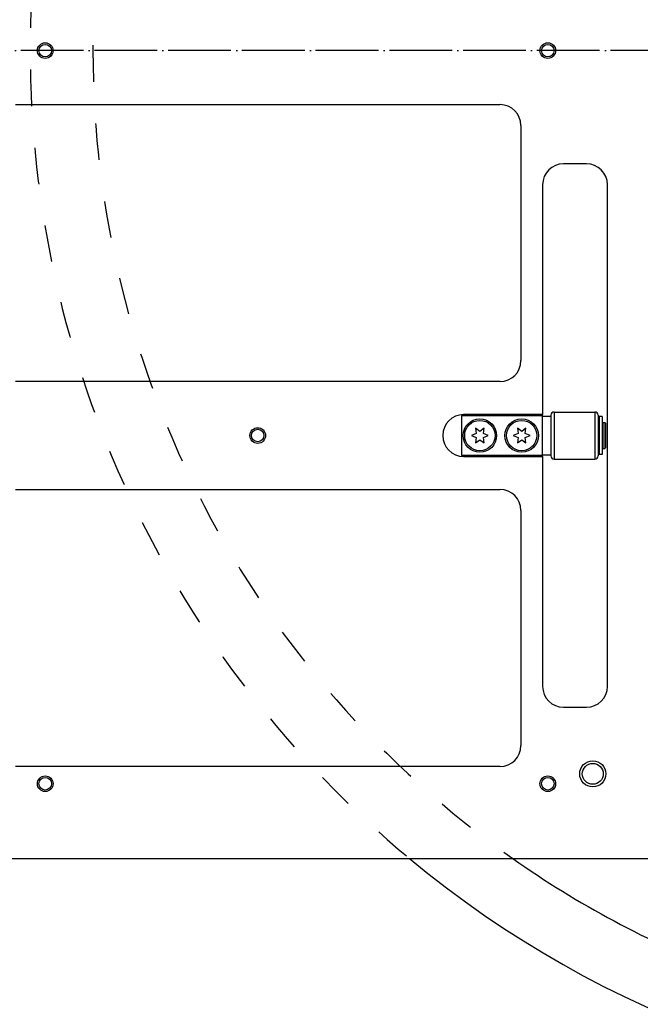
# Model space of a CAD drawing. Extents: x -1765 to 4890, y -3431 to 1272.
# Tile 75 of 189: x 777 to 896, y -1904 to -1716. Entities that reach past the tile are written whole.
import ezdxf

# ---------------------------------------------------------------- set-up
doc = ezdxf.new("R2010")
doc.units = 0
doc.linetypes.add('DASHED', pattern=[15, 7, -8])
doc.linetypes.add('DOT_CENTER', pattern=[14, 12, -1, 0, -1])
doc.layers.get('0').update_dxf_attribs({"linetype": 'CONTINUOUS'})
for name, color, linetype in [('1', 7, 'CONTINUOUS'), ('16', 7, 'CONTINUOUS'), ('DIMPROHIDE', 7, 'CONTINUOUS')]:
    doc.layers.add(name, color=color, linetype=linetype)

# ---------------------------------------------------------------- blocks, each defined once
blk = doc.blocks.new('HEADPLATE_TEL', base_point=(614, -2216.07))
at = {"layer": '16', "color": 1, "linetype": 'DOT_CENTER'}
blk.add_line((1212.2, -1721.88), (620.8, -1721.88), dxfattribs=at)
at = {"layer": 'DIMPROHIDE', "color": 7, "linetype": 'DASHED'}
for radius, start, end in [(201, 129.722, -129.722), (189, 125.116, -125.116)]:
    blk.add_arc((980, -1721.88), radius, start, end, dxfattribs=at)
at = {"layer": 'DIMPROHIDE', "color": 7, "linetype": 'CONTINUOUS'}
for radius, start, end in [(201, -129.722, -50.278), (189, -125.116, -111.2958)]:
    blk.add_arc((980, -1721.88), radius, start, end, dxfattribs=at)
blk = doc.blocks.new('DUT_BOARD__533', base_point=(1187.82, -1437.57))
at = {"color": 1, "linetype": 'CONTINUOUS'}
for p, q in [((776.18, -1732.21), (868.86, -1732.21)), ((872.86, -1736.21), (872.86, -1781.21)), ((868.86, -1785.21), (776.18, -1785.21)), ((776.18, -1805.87), (868.86, -1805.87)), ((872.86, -1809.87), (872.86, -1854.87)), ((868.86, -1858.87), (776.18, -1858.87))]:
    blk.add_line(p, q, dxfattribs=at)
for centre, start, end in [((868.86, -1736.21), 0, 90), ((868.86, -1781.21), -90, 0), ((868.86, -1809.87), 0, 90), ((868.86, -1854.87), -90, 0)]:
    blk.add_arc(centre, 4, start, end, dxfattribs=at)
blk = doc.blocks.new('BEARING_HK0509__550', base_point=(887.6, -1791.04))
at = {"color": 1, "linetype": 'CONTINUOUS'}
for p, q in [((878.6, -1791.64), (878.6, -1791.84)), ((879.2, -1791.04), (887, -1791.04)), ((879.2, -1791.04), (879.2, -1800.04)), ((887, -1791.04), (887, -1800.04)), ((887.6, -1791.64), (887.6, -1799.44)), ((878.6, -1791.84), (878.6, -1793.04)), ((878.6, -1793.04), (878.6, -1798.04)), ((878.6, -1798.04), (878.6, -1799.24)), ((878.6, -1799.24), (878.6, -1799.44)), ((879.2, -1800.04), (887, -1800.04))]:
    blk.add_line(p, q, dxfattribs=at)
for centre, start, end in [((879.2, -1791.64), 90, 180), ((887, -1791.64), 0, 90), ((879.2, -1799.44), 180, -90), ((887, -1799.44), -90, 0)]:
    blk.add_arc(centre, 0.6, start, end, dxfattribs=at)
blk = doc.blocks.new('23796-0S111__551', base_point=(889.1, -1791.74))
at = {"color": 1, "linetype": 'CONTINUOUS'}
for p, q in [((861.5, -1791.74), (861.5, -1799.34)), ((877, -1791.74), (861.5, -1791.74)), ((877, -1791.84), (877, -1791.74)), ((877, -1799.24), (877, -1791.84)), ((877, -1791.84), (878.6, -1791.84)), ((878.6, -1791.84), (878.6, -1793.04)), ((878.6, -1793.04), (878.6, -1798.04)), ((887.6, -1793.04), (887.8, -1793.04)), ((887.8, -1793.04), (887.8, -1793.94)), ((888.5, -1793.04), (888.9, -1793.04)), ((888.5, -1793.04), (888.5, -1793.94)), ((889.1, -1793.24), (888.9, -1793.04)), ((888.9, -1793.04), (888.9, -1795.54)), ((889.1, -1797.84), (889.1, -1793.24)), ((887.8, -1793.94), (887.8, -1795.54)), ((887.8, -1795.54), (887.8, -1797.14)), ((888.5, -1793.94), (888.4, -1793.94)), ((888.5, -1793.94), (888.5, -1795.54)), ((888.5, -1795.54), (888.5, -1797.14)), ((888.9, -1795.54), (888.9, -1798.04)), ((887.8, -1797.14), (887.8, -1798.04)), ((888.5, -1797.14), (888.4, -1797.14)), ((888.5, -1797.14), (888.5, -1798.04)), ((877, -1799.34), (861.5, -1799.34)), ((877, -1799.34), (877, -1799.24)), ((877, -1799.24), (878.6, -1799.24)), ((878.6, -1798.04), (878.6, -1799.24)), ((887.6, -1798.04), (887.8, -1798.04)), ((888.5, -1798.04), (888.9, -1798.04)), ((889.1, -1797.84), (888.9, -1798.04))]:
    blk.add_line(p, q, dxfattribs=at)
for centre in [(865, -1795.54), (873, -1795.54)]:
    blk.add_circle(centre, 3.2, dxfattribs=at)
blk = doc.blocks.new('WASHER1__552', base_point=(888.4, -1791.89))
at = {"color": 1, "linetype": 'CONTINUOUS'}
for p, q in [((887.8, -1791.89), (887.8, -1793.04)), ((888.4, -1791.89), (887.8, -1791.89)), ((887.8, -1793.04), (887.8, -1793.94)), ((888.4, -1791.89), (888.4, -1799.19)), ((887.8, -1793.94), (887.8, -1795.54)), ((887.8, -1795.54), (887.8, -1797.14)), ((887.8, -1797.14), (887.8, -1798.04)), ((887.8, -1798.04), (887.8, -1799.19)), ((888.4, -1799.19), (887.8, -1799.19))]:
    blk.add_line(p, q, dxfattribs=at)
blk = doc.blocks.new('BEARING_ASSY2_2__553', base_point=(889.1, -1791.04))
for name, p in [('23796-0S111__551', (889.1, -1791.74)), ('BEARING_HK0509__550', (887.6, -1791.04)), ('WASHER1__552', (888.4, -1791.89))]:
    blk.add_blockref(name, p)
blk = doc.blocks.new('BEARINGS__566', base_point=(1230.3, -1469.57))
blk.add_blockref('BEARING_ASSY2_2__553', (889.1, -1791.04))
blk = doc.blocks.new('0515-2034_M3X12_13__579', base_point=(1089.9, -1645.32))
at = {"color": 1, "linetype": 'CONTINUOUS'}
for p, q in [((1086.31, -1647.82), (1085.4, -1648.22)), ((1085.4, -1648.22), (1086.31, -1648.62)), ((1086.2, -1646.83), (1086.31, -1647.82)), ((1087, -1647.42), (1086.2, -1646.83)), ((1086.31, -1648.62), (1086.2, -1649.6)), ((1087.8, -1646.83), (1087, -1647.42)), ((1087.69, -1647.82), (1087.8, -1646.83)), ((1088.6, -1648.22), (1087.69, -1647.82)), ((1087.69, -1648.62), (1088.6, -1648.22)), ((1087.8, -1649.6), (1087.69, -1648.62)), ((1086.2, -1649.6), (1087, -1649.02)), ((1087, -1649.02), (1087.8, -1649.6))]:
    blk.add_line(p, q, dxfattribs=at)
blk.add_circle((1087, -1648.22), 2.9, dxfattribs=at)
blk = doc.blocks.new('0515-2034_M3X12_10__580', base_point=(1097.9, -1645.32))
at = {"color": 1, "linetype": 'CONTINUOUS'}
for p, q in [((1094.31, -1647.82), (1093.4, -1648.22)), ((1093.4, -1648.22), (1094.31, -1648.62)), ((1094.2, -1646.83), (1094.31, -1647.82)), ((1095, -1647.42), (1094.2, -1646.83)), ((1094.31, -1648.62), (1094.2, -1649.6)), ((1095.8, -1646.83), (1095, -1647.42)), ((1095.69, -1647.82), (1095.8, -1646.83)), ((1096.6, -1648.22), (1095.69, -1647.82)), ((1095.69, -1648.62), (1096.6, -1648.22)), ((1095.8, -1649.6), (1095.69, -1648.62)), ((1094.2, -1649.6), (1095, -1649.02)), ((1095, -1649.02), (1095.8, -1649.6))]:
    blk.add_line(p, q, dxfattribs=at)
blk.add_circle((1095, -1648.22), 2.9, dxfattribs=at)
blk = doc.blocks.new('0515-2034_M3X12_2__581', base_point=(867.9, -1645.32))
at = {"color": 1, "linetype": 'CONTINUOUS'}
for p, q in [((864.31, -1647.82), (863.4, -1648.22)), ((863.4, -1648.22), (864.31, -1648.62)), ((864.2, -1646.83), (864.31, -1647.82)), ((865, -1647.42), (864.2, -1646.83)), ((864.31, -1648.62), (864.2, -1649.6)), ((865.8, -1646.83), (865, -1647.42)), ((865.69, -1647.82), (865.8, -1646.83)), ((866.6, -1648.22), (865.69, -1647.82)), ((865.69, -1648.62), (866.6, -1648.22)), ((865.8, -1649.6), (865.69, -1648.62)), ((864.2, -1649.6), (865, -1649.02)), ((865, -1649.02), (865.8, -1649.6))]:
    blk.add_line(p, q, dxfattribs=at)
blk.add_circle((865, -1648.22), 2.9, dxfattribs=at)
blk = doc.blocks.new('0515-2034_M3X12_3__582', base_point=(875.9, -1645.32))
at = {"color": 1, "linetype": 'CONTINUOUS'}
for p, q in [((872.31, -1647.82), (871.4, -1648.22)), ((871.4, -1648.22), (872.31, -1648.62)), ((872.2, -1646.83), (872.31, -1647.82)), ((873, -1647.42), (872.2, -1646.83)), ((872.31, -1648.62), (872.2, -1649.6)), ((873.8, -1646.83), (873, -1647.42)), ((873.69, -1647.82), (873.8, -1646.83)), ((874.6, -1648.22), (873.69, -1647.82)), ((873.69, -1648.62), (874.6, -1648.22)), ((873.8, -1649.6), (873.69, -1648.62)), ((872.2, -1649.6), (873, -1649.02)), ((873, -1649.02), (873.8, -1649.6))]:
    blk.add_line(p, q, dxfattribs=at)
blk.add_circle((873, -1648.22), 2.9, dxfattribs=at)
blk = doc.blocks.new('0515-2034_M3X12_3__583', base_point=(875.9, -1792.64))
at = {"color": 1, "linetype": 'CONTINUOUS'}
for p, q in [((872.31, -1795.14), (871.4, -1795.54)), ((871.4, -1795.54), (872.31, -1795.94)), ((872.2, -1794.15), (872.31, -1795.14)), ((873, -1794.74), (872.2, -1794.15)), ((873.8, -1794.15), (873, -1794.74)), ((873.69, -1795.14), (873.8, -1794.15)), ((874.6, -1795.54), (873.69, -1795.14)), ((873.69, -1795.94), (874.6, -1795.54)), ((872.31, -1795.94), (872.2, -1796.92)), ((872.2, -1796.92), (873, -1796.34)), ((873, -1796.34), (873.8, -1796.92)), ((873.8, -1796.92), (873.69, -1795.94))]:
    blk.add_line(p, q, dxfattribs=at)
blk.add_circle((873, -1795.54), 2.9, dxfattribs=at)
blk = doc.blocks.new('0515-2034_M3X12_8__584', base_point=(1097.9, -1792.64))
at = {"color": 1, "linetype": 'CONTINUOUS'}
for p, q in [((1094.31, -1795.14), (1093.4, -1795.54)), ((1093.4, -1795.54), (1094.31, -1795.94)), ((1094.2, -1794.15), (1094.31, -1795.14)), ((1095, -1794.74), (1094.2, -1794.15)), ((1095.8, -1794.15), (1095, -1794.74)), ((1095.69, -1795.14), (1095.8, -1794.15)), ((1096.6, -1795.54), (1095.69, -1795.14)), ((1095.69, -1795.94), (1096.6, -1795.54)), ((1094.31, -1795.94), (1094.2, -1796.92)), ((1094.2, -1796.92), (1095, -1796.34)), ((1095, -1796.34), (1095.8, -1796.92)), ((1095.8, -1796.92), (1095.69, -1795.94))]:
    blk.add_line(p, q, dxfattribs=at)
blk.add_circle((1095, -1795.54), 2.9, dxfattribs=at)
blk = doc.blocks.new('0515-2034_M3X12_9__585', base_point=(1089.9, -1792.64))
at = {"color": 1, "linetype": 'CONTINUOUS'}
for p, q in [((1086.31, -1795.14), (1085.4, -1795.54)), ((1085.4, -1795.54), (1086.31, -1795.94)), ((1086.2, -1794.15), (1086.31, -1795.14)), ((1087, -1794.74), (1086.2, -1794.15)), ((1087.8, -1794.15), (1087, -1794.74)), ((1087.69, -1795.14), (1087.8, -1794.15)), ((1088.6, -1795.54), (1087.69, -1795.14)), ((1087.69, -1795.94), (1088.6, -1795.54)), ((1086.31, -1795.94), (1086.2, -1796.92)), ((1086.2, -1796.92), (1087, -1796.34)), ((1087, -1796.34), (1087.8, -1796.92)), ((1087.8, -1796.92), (1087.69, -1795.94))]:
    blk.add_line(p, q, dxfattribs=at)
blk.add_circle((1087, -1795.54), 2.9, dxfattribs=at)
blk = doc.blocks.new('0515-2034_M3X12_2__586', base_point=(867.9, -1792.64))
at = {"color": 1, "linetype": 'CONTINUOUS'}
for p, q in [((864.31, -1795.14), (863.4, -1795.54)), ((863.4, -1795.54), (864.31, -1795.94)), ((864.2, -1794.15), (864.31, -1795.14)), ((865, -1794.74), (864.2, -1794.15)), ((865.8, -1794.15), (865, -1794.74)), ((865.69, -1795.14), (865.8, -1794.15)), ((866.6, -1795.54), (865.69, -1795.14)), ((865.69, -1795.94), (866.6, -1795.54)), ((864.31, -1795.94), (864.2, -1796.92)), ((864.2, -1796.92), (865, -1796.34)), ((865, -1796.34), (865.8, -1796.92)), ((865.8, -1796.92), (865.69, -1795.94))]:
    blk.add_line(p, q, dxfattribs=at)
blk.add_circle((865, -1795.54), 2.9, dxfattribs=at)
blk = doc.blocks.new('SCREWSET_STIFFENER__587', base_point=(1097.9, -1498))
for name, p in [('0515-2034_M3X12_2__581', (867.9, -1645.32)), ('0515-2034_M3X12_3__582', (875.9, -1645.32)), ('0515-2034_M3X12_13__579', (1089.9, -1645.32)), ('0515-2034_M3X12_10__580', (1097.9, -1645.32)), ('0515-2034_M3X12_2__586', (867.9, -1792.64)), ('0515-2034_M3X12_3__583', (875.9, -1792.64)), ('0515-2034_M3X12_9__585', (1089.9, -1792.64)), ('0515-2034_M3X12_8__584', (1097.9, -1792.64))]:
    blk.add_blockref(name, p)
blk = doc.blocks.new('SMALLPARTS__593', base_point=(1230.3, -1381.88))
for name, p in [('BEARINGS__566', (1230.3, -1469.57)), ('SCREWSET_STIFFENER__587', (1097.9, -1498))]:
    blk.add_blockref(name, p)
blk = doc.blocks.new('E7018-24101__594', base_point=(1216.8, -1421.88))
at = {"color": 1, "linetype": 'CONTINUOUS'}
for p, q in [((776.18, -1732.21), (868.86, -1732.21)), ((872.86, -1736.21), (872.86, -1781.21)), ((885.4, -1743.54), (881, -1743.54)), ((877, -1747.54), (877, -1791.54)), ((889.4, -1843.54), (889.4, -1747.54)), ((868.86, -1785.21), (776.18, -1785.21)), ((877, -1791.54), (861.9, -1791.54)), ((877, -1791.74), (877, -1791.54)), ((877, -1791.84), (877, -1791.74)), ((877, -1799.24), (877, -1791.84)), ((877, -1799.34), (877, -1799.24)), ((877, -1799.54), (877, -1799.34)), ((861.9, -1799.54), (877, -1799.54)), ((877, -1799.54), (877, -1843.54)), ((776.18, -1805.87), (868.86, -1805.87)), ((872.86, -1809.87), (872.86, -1854.87)), ((881, -1847.54), (885.4, -1847.54)), ((868.86, -1858.87), (776.18, -1858.87)), ((747.2, -1876.48), (910.5, -1876.48))]:
    blk.add_line(p, q, dxfattribs=at)
for centre, radius in [((781.88, -1721.88), 1.5), ((781.88, -1721.88), 1.2), ((878, -1721.88), 1.5), ((878, -1721.88), 1.2), ((822.52, -1795.54), 1.5), ((822.52, -1795.54), 1.2), ((886.6, -1860.28), 2.5), ((886.6, -1860.28), 2), ((781.88, -1862.17), 1.5), ((781.88, -1862.17), 1.2), ((878, -1862.17), 1.5), ((878, -1862.17), 1.2)]:
    blk.add_circle(centre, radius, dxfattribs=at)
for centre, start, end in [((868.86, -1736.21), 0, 90), ((881, -1747.54), 90, 180), ((885.4, -1747.54), 0, 90), ((868.86, -1781.21), -90, 0), ((861.9, -1795.54), 90, -90), ((868.86, -1809.87), 0, 90), ((881, -1843.54), 180, -90), ((885.4, -1843.54), -90, 0), ((868.86, -1854.87), -90, 0)]:
    blk.add_arc(centre, 4, start, end, dxfattribs=at)
blk = doc.blocks.new('E7018-64101__595', base_point=(1230.3, -1381.88))
for name, p in [('SMALLPARTS__593', (1230.3, -1381.88)), ('E7018-24101__594', (1216.8, -1421.88))]:
    blk.add_blockref(name, p)
blk = doc.blocks.new('STIFF_ASSY_DUTBD__596', base_point=(1230.3, -1381.88))
for name, p in [('E7018-64101__595', (1230.3, -1381.88)), ('DUT_BOARD__533', (1187.82, -1437.57))]:
    blk.add_blockref(name, p)
blk = doc.blocks.new('A1__597', base_point=(1230.3, -1381.88))
blk.add_blockref('STIFF_ASSY_DUTBD__596', (1230.3, -1381.88))
blk = doc.blocks.new('FRONT1__598', base_point=(1232.36, -1381.88))
blk.add_blockref('A1__597', (1230.3, -1381.88))
blk = doc.blocks.new('L1__599', base_point=(1232.36, -1381.88))
blk.add_blockref('FRONT1__598', (1232.36, -1381.88))

msp = doc.modelspace()

# ---------------------------------------------------------------- block references
msp.add_blockref('L1__599', (1232.36, -1381.88))
at = {"layer": '1'}
msp.add_blockref('HEADPLATE_TEL', (614, -2216.07), dxfattribs=at)

doc.saveas('drawing.dxf')
